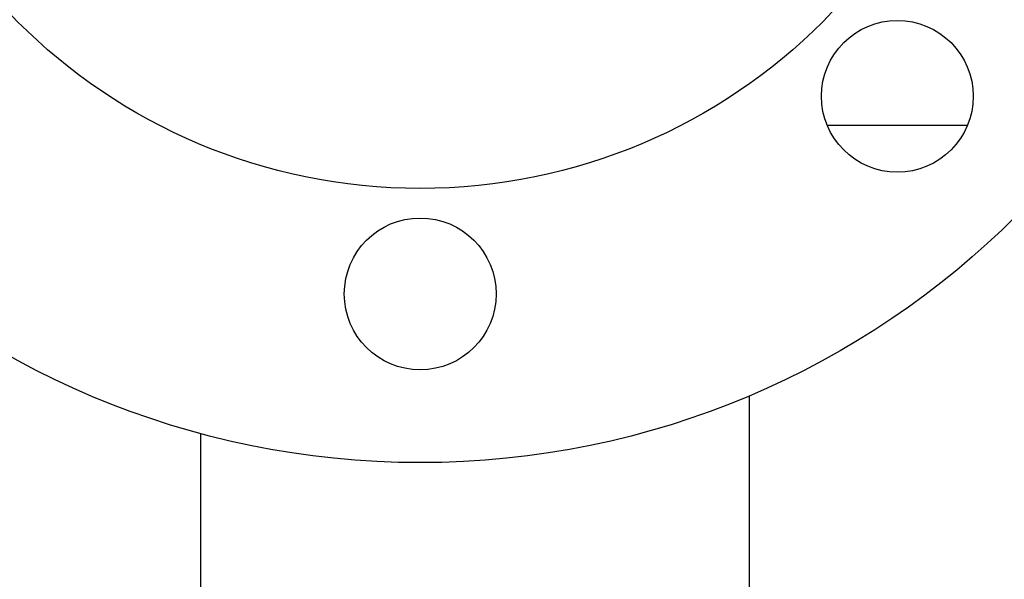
# Model space of a CAD drawing. Header units: inches. Extents: x 0 to 23760, y -13 to 16800.
# Tile 15 of 217: x 3677 to 3793, y 8055 to 8122. Entities that reach past the tile are written whole.
import ezdxf

# ---------------------------------------------------------------- set-up
doc = ezdxf.new("R2010")
doc.units = ezdxf.units.IN
doc.layers.add('254', color=7, linetype='Continuous', true_color=0xffffff)

msp = doc.modelspace()

# ---------------------------------------------------------------- linework, layer by layer
at = {"layer": '254', "color": 2, "linetype": 'Continuous', "lineweight": 25}
for p, q in [((3772.271, 8109.284), (3788.912, 8109.284)), ((3763.024, 8077.195), (3763.024, 7961.5)), ((3698.024, 8003.898), (3698.024, 8072.702))]:
    msp.add_line(p, q, dxfattribs=at)
for centre, radius in [((3724.024, 8169.284), 100), ((3724.024, 8169.284), 67.5), ((3780.593, 8112.715), 9), ((3724.024, 8089.284), 9)]:
    msp.add_circle(centre, radius, dxfattribs=at)

doc.saveas('drawing.dxf')
